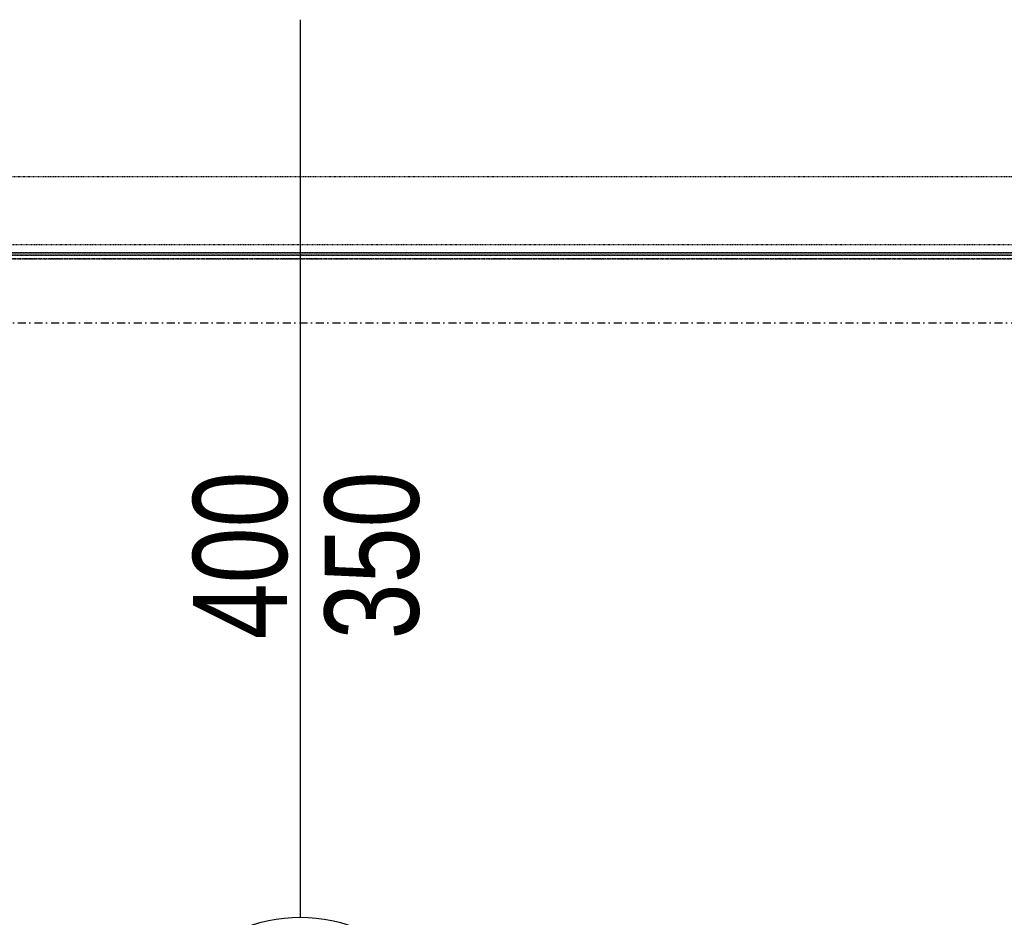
# Model space of a CAD drawing. Header units: centimetres. Extents: x 42630 to 130002, y 15 to 29179.
# Tile 6 of 175: x 49784 to 49941, y 4426 to 4569. Entities that reach past the tile are written whole.
import ezdxf
from ezdxf.enums import TextEntityAlignment as Align

# ---------------------------------------------------------------- set-up
doc = ezdxf.new("R2010")
doc.units = ezdxf.units.CM
doc.header["$LTSCALE"] = 0.01
for name, pattern in [('Ciągłe', [0]), ('DASHDOT2', [12.7, 6.35, -3.175, 0, -3.175]), ('DASHED2', [9.525, 6.35, -3.175])]:
    doc.linetypes.add(name, pattern=pattern)
doc.layers.get('0').update_dxf_attribs({"color": 253})
for name, color, linetype in [('A-Grid', 253, 'DASHDOT2'), ('CKDRZWI_', 253, 'Continuous'), ('CKDRZWI_OPIS', 253, 'Continuous'), ('CKDRZWI_OS', 253, 'Continuous'), ('CKOTOCZKI', 253, 'Continuous'), ('CKOTOCZKI_OPIS', 253, 'Ciągłe')]:
    doc.layers.add(name, color=color, linetype=linetype)
doc.styles.get("Standard").update_dxf_attribs({"font": 'ic-simplex.shx', "width": 0.8})

# ---------------------------------------------------------------- blocks, each defined once
blk = doc.blocks.new('A$7E8814A102C37C')
at = {"layer": 'A-Grid', "ltscale": 20}
blk.add_line((-237.5, -1667), (3157.5, -1667), dxfattribs=at)
blk = doc.blocks.new('A$7E8814B27261F1')
at = {"color": 7, "linetype": 'DASHED2', "ltscale": 10}
for p, q in [((231.8, 4366.8), (231.8, 374.1)), ((232.4, 4365.8), (232.4, 385)), ((222.1, 386.3), (222.1, 4363.7)), ((222.1, 4363.7), (222.1, 386.3)), ((222.1, 386.3), (222.1, 4363.7)), ((222.2, 386.4), (222.2, 4363.6)), ((222.2, 386.4), (222.2, 4363.6)), ((227.2, 391.2), (227.2, 4358.8)), ((228.5, 4357.6), (228.5, 392.4)), ((245, 4340), (245, 410)), ((353, 410), (353, 4340))]:
    blk.add_line(p, q, dxfattribs=at)
blk = doc.blocks.new('CK_BUBBLE_1_0_0')
at = {"color": 0, "linetype": 'ByBlock', "lineweight": -2, "ltscale": 2}
blk.add_circle((0, 0), 1, dxfattribs=at)
at = {"color": 0, "linetype": 'ByBlock', "lineweight": -2, "ltscale": 2, "width": 0.8}
blk.add_attdef('NUM1', text='', height=15, rotation=90, dxfattribs=at).set_placement((6915.9905, -4954.5235), align=Align.MIDDLE_CENTER)

msp = doc.modelspace()

# ---------------------------------------------------------------- linework, layer by layer
at = {"layer": 'CKDRZWI_OS'}
msp.add_line((49829.127, 4568.941), (49829.127, 4425.811), dxfattribs=at)

# ---------------------------------------------------------------- block references
at = {"layer": 'A-Grid', "lineweight": -3}
msp.add_blockref('A$7E8814A102C37C', (49572.82, 6187.604), dxfattribs=at)
at = {"layer": 'CKDRZWI_', "xscale": 0.1, "yscale": 0.1, "zscale": 0.1, "rotation": 89.99999999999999}
msp.add_blockref('A$7E8814B27261F1', (50060.429, 4508.604), dxfattribs=at)
at = {"layer": 'CKOTOCZKI', "ltscale": 2}
ref = msp.add_blockref('CK_BUBBLE_1_0_0', (49829.127, 4400.811), dxfattribs=dict(at, xscale=25, yscale=25, zscale=25, rotation=360))
ref.add_attrib('NUM1', 'BG2', dxfattribs={"layer": 'CKOTOCZKI_OPIS', "ltscale": 2, "height": 15, "width": 0.8}).set_placement((49829.127, 4400.811), align=Align.MIDDLE_CENTER)

# ---------------------------------------------------------------- texts
at = {"layer": 'CKDRZWI_OPIS', "width": 0.8}
msp.add_text('400', height=15, rotation=90, dxfattribs=at).set_placement((49827.024, 4483.513), align=Align.CENTER)
msp.add_text('350', height=15, rotation=90, dxfattribs=at).set_placement((49833.024, 4483.513), align=Align.TOP_CENTER)

doc.saveas('drawing.dxf')
